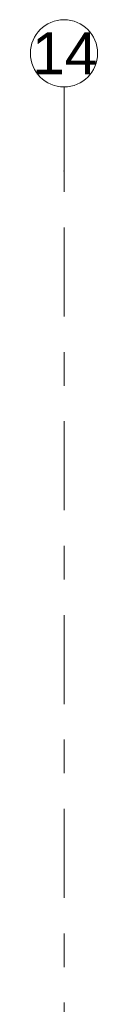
# Model space of a CAD drawing. Header units: metres. Extents: x -3.6 to 84.5, y -11 to 16.8.
# Tile 196 of 225: x 47.23 to 47.43, y 13.877 to 16.805. Entities that reach past the tile are written whole.
import ezdxf

# ---------------------------------------------------------------- set-up
doc = ezdxf.new("R2010")
doc.units = ezdxf.units.M
doc.header["$MEASUREMENT"] = 0
doc.linetypes.add('Strichlinie doppelt', pattern=[0.546806, 0.264583, -0.105833, 0.070556, -0.105833])
doc.layers.add('451 - Universal.Achsen Raster', color=7, linetype='Continuous')
doc.styles.add('ERSTELLTER_STIL_2', font='txt')

msp = doc.modelspace()

# ---------------------------------------------------------------- linework, layer by layer
at = {"layer": '451 - Universal.Achsen Raster', "color": 160, "linetype": 'Strichlinie doppelt', "lineweight": 9, "true_color": 0x3232ff}
for p, q in [((47.33, 16.355), (47.33, 16.605)), ((47.33, -10.585), (47.33, 16.355))]:
    msp.add_line(p, q, dxfattribs=at)
at = {"layer": '451 - Universal.Achsen Raster', "color": 160, "linetype": 'Continuous', "lineweight": 9, "true_color": 0x3232ff}
msp.add_circle((47.33, 16.705), 0.1, dxfattribs=at)
at = {"layer": '451 - Universal.Achsen Raster', "color": 160, "linetype": 'Strichlinie doppelt', "lineweight": 9, "true_color": 0x3232ff}
msp.add_point((47.33, 16.355), dxfattribs=at)
msp.add_point((47.33, 16.355), dxfattribs=at)

# ---------------------------------------------------------------- texts
at = {"layer": '451 - Universal.Achsen Raster', "color": 160, "lineweight": 9, "true_color": 0x3232ff, "insert": (47.2351, 16.7675), "char_height": 0.125, "attachment_point": 1, "style": 'ERSTELLTER_STIL_2'}
msp.add_mtext('\\A1;{\\pql;\\pt0;\\fArial|b0|i0|c0|p38;14}', dxfattribs=at)

doc.saveas('drawing.dxf')
